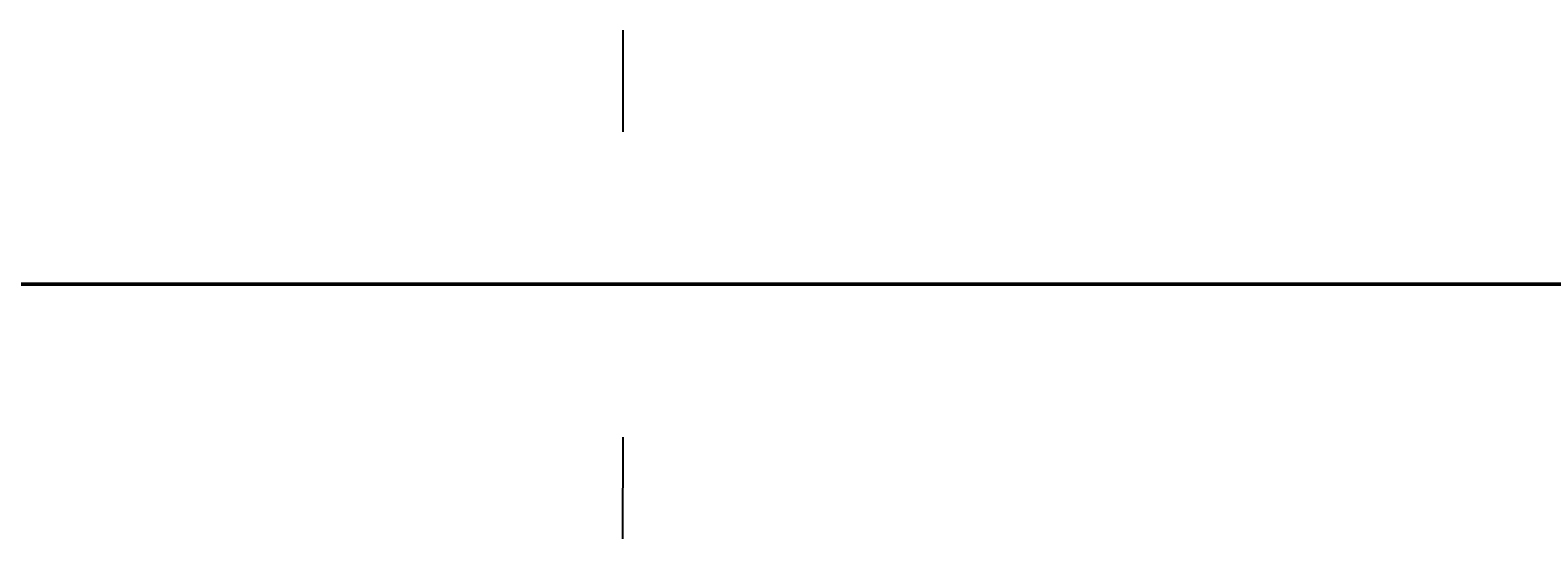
# Model space of a CAD drawing. Header units: millimetres. Extents: x -12354389001 to 271431, y -126469 to 48347.
# Tile 42 of 79: x -12335875124 to -12335379999, y -126328 to 40825. Entities that reach past the tile are written whole.
import ezdxf
from ezdxf.enums import TextEntityAlignment as Align

# ---------------------------------------------------------------- set-up
doc = ezdxf.new("R2010")
doc.units = ezdxf.units.MM
for name, pattern in [('1', [0]), ('4', [5, 3, -2]), ('BGS', [10, 0, 10])]:
    doc.linetypes.add(name, pattern=pattern)
doc.layers.get('0').update_dxf_attribs({"lineweight": 9})
doc.layers.add('00 opisy', color=7, linetype='Continuous', lineweight=25)
doc.layers.add('EBUPP', color=7, linetype='1', lineweight=30)
for name, color, linetype in [('EADOD', 7, 'Continuous'), ('EBUOA', 7, 'Continuous'), ('EBUPO', 5, '4'), ('EDZPD', 3, '1'), ('EDZTD', 3, 'Continuous'), ('OPIS', 7, '1'), ('SDROK', 7, 'Continuous'), ('SDRPK', 7, '1'), ('SZOPO', 7, 'BGS'), ('SZZPZ', 102, 'Continuous'), ('UCCOA', 6, 'Continuous'), ('UCCOO', 6, 'Continuous'), ('UCCPOR', 6, '1'), ('UCCTO', 6, 'Continuous'), ('UEEOA', 1, 'Continuous'), ('UEEOO', 1, 'Continuous'), ('UEEPA', 1, '1'), ('UEEPON', 1, '1'), ('UEETO', 1, 'Continuous'), ('UGGOO', 2, 'Continuous'), ('UGGPOR', 2, '1'), ('UKKOA', 7, 'Continuous'), ('UKKOO', 1, 'Continuous'), ('UKKPA', 1, '1'), ('UKKPB', 1, '1'), ('UKKTO', 1, 'Continuous'), ('UTTPO', 1, '1'), ('UWWOO', 5, 'Continuous'), ('UWWPO', 5, '4'), ('UWWTO', 5, 'Continuous'), ('WUKOS', 7, 'Continuous'), ('WUKPS', 7, '1'), ('ZAKRES', 2, '1')]:
    doc.layers.add(name, color=color, linetype=linetype)
doc.styles.get("Standard").update_dxf_attribs({"font": 'arial.ttf'})

# ---------------------------------------------------------------- blocks, each defined once
blk = doc.blocks.new('GRO')
blk.add_circle((0, 0), 0.09)
blk = doc.blocks.new('DLI')
blk.add_circle((0, 0), 0.09)
for centre, start, end in [((0, 0.750093), 30.14144, 149.85856), ((-0.713298, 0.231779), 102.145781, 221.858708), ((0.713298, 0.231779), 318.141292, 77.854219), ((-0.440797, -0.606751), 174.149498, 293.852913), ((0.440797, -0.606751), 246.147087, 5.850502)]:
    blk.add_arc(centre, 0.75, start, end)
blk = doc.blocks.new('TRA')
for p, q in [((-5.5, 2.7539), (-5.5, 1.7539)), ((-4.5, 2.7539), (-4.5, 1.7539)), ((4.5, 2.7539), (4.5, 1.7539)), ((5.5, 2.7539), (5.5, 1.7539)), ((-0.5, -2.2461), (-0.5, -3.2461)), ((0.5, -2.2461), (0.5, -3.2461))]:
    blk.add_line(p, q)
blk = doc.blocks.new('PNN')
for p, q in [((5.2, 0), (4.0686, 1.1314)), ((1.2, 0), (9.2, 0)), ((5.2, 0), (4.0686, -1.1314))]:
    blk.add_line(p, q)
blk = doc.blocks.new('SLS')
blk.add_circle((0, 0), 0.35)
blk = doc.blocks.new('LAT')
for p, q in [((0, 1.2), (0, 2)), ((-2, 0), (-1.2, 0)), ((1.2, 0), (2, 0)), ((0, -1.2), (0, -2))]:
    blk.add_line(p, q)
blk = doc.blocks.new('STE')
for p, q in [((-1, 0.5), (-1, -0.5)), ((1, 0.5), (1, -0.5)), ((-1, 0), (1, 0))]:
    blk.add_line(p, q)
blk = doc.blocks.new('USE')
blk.add_line((0, -0.35), (0, 0.35))
blk = doc.blocks.new('WLZ')
blk.add_circle((0, 0), 0.4)
blk = doc.blocks.new('WSP')
blk.add_circle((0, 0), 0.09)
blk = doc.blocks.new('Wrocławska 82')
at = {"layer": 'EBUPO', "linetype": '1'}
for p, q in [((-295199.74, 33792.42), (-295198.14, 33797.82)), ((-295198.14, 33797.82), (-295191.64, 33795.9)), ((-295191.64, 33795.9), (-295193.23, 33790.5)), ((-295193.23, 33790.5), (-295199.74, 33792.42))]:
    blk.add_line(p, q, dxfattribs=at)
at = {"layer": 'EBUPP', "linetype": '1'}
for p, q in [((-295212.24, 34140.71), (-295200, 34137.32)), ((-295200, 34137.32), (-295191.92, 34135.07)), ((-295186.89, 34136.66), (-295190.1, 34127.24)), ((-295200, 34131.95), (-295213.62, 34135.74)), ((-295191.92, 34135.07), (-295193.2, 34130.06)), ((-295193.2, 34130.06), (-295200, 34131.95)), ((-295190.1, 34127.24), (-295149.51, 34113.41)), ((-295200, 34093.25), (-295197.16, 34106.59)), ((-295197.16, 34106.59), (-295185.13, 34104.03)), ((-295185.13, 34104.03), (-295188.32, 34089.05)), ((-295200.35, 34091.61), (-295200, 34093.25)), ((-295200, 34091.54), (-295200.35, 34091.61)), ((-295188.32, 34089.05), (-295200, 34091.54)), ((-295199.27, 34084.96), (-295198.53, 34088.43)), ((-295198.53, 34088.43), (-295194.89, 34087.65)), ((-295194.89, 34087.65), (-295195.63, 34084.18)), ((-295195.63, 34084.18), (-295199.27, 34084.96))]:
    blk.add_line(p, q, dxfattribs=at)
at = {"layer": 'EDZPD', "linetype": '1'}
for p, q in [((-295200, 34134.91), (-295220.26, 34142.09)), ((-295161.62, 34121.3), (-295200, 34134.91)), ((-295200, 34125.37), (-295212.65, 34129.43)), ((-295184.7, 34120.45), (-295200, 34125.37)), ((-295200, 34115.41), (-295217.11, 34121.25)), ((-295189.94, 34111.98), (-295200, 34115.41)), ((-295189.94, 34111.98), (-295168.44, 34104.48)), ((-295194.75, 34087.65), (-295194.13, 34090.28)), ((-295194.13, 34090.28), (-295178.62, 34087.11)), ((-295199.11, 34084.84), (-295198.33, 34088.31)), ((-295194.75, 34087.65), (-295198.33, 34088.31)), ((-295199.11, 34084.84), (-295199.57, 34082.14)), ((-295200, 34082.22), (-295211.79, 34084.56)), ((-295199.57, 34082.14), (-295200, 34082.22)), ((-295172.15, 33689.5), (-295200, 33676.3)), ((-295191.75, 33672.02), (-295176.87, 33677.33)), ((-295200, 33676.3), (-295240.01, 33657.34)), ((-295200, 33668.13), (-295191.75, 33672.02)), ((-295191.75, 33672.02), (-295193.23, 33646.77)), ((-295202.45, 33666.97), (-295200, 33668.13))]:
    blk.add_line(p, q, dxfattribs=at)
at = {"layer": 'SDRPK', "linetype": '4'}
for p, q in [((-295190.55, 34128.38), (-295187.98, 34141.37)), ((-295214.68, 34130.17), (-295200, 34126.13)), ((-295191.7, 34123.85), (-295190.55, 34128.38)), ((-295200, 34126.13), (-295191.7, 34123.85)), ((-295183.39, 34120.86), (-295191.7, 34123.85)), ((-295200, 34099.38), (-295198.41, 34106.83)), ((-295198.41, 34106.83), (-295197.17, 34106.56)), ((-295201.93, 34090.3), (-295200, 34099.38)), ((-295194.89, 34087.65), (-295194.31, 34090.32)), ((-295194.35, 34039.35), (-295194.02, 34041.23)), ((-295194.02, 34041.23), (-295189.99, 34040.52)), ((-295189.99, 34040.52), (-295190.32, 34038.64)), ((-295190.32, 34038.64), (-295194.35, 34039.35)), ((-295197.89, 34023.12), (-295198.83, 34019.42)), ((-295184.78, 34019.79), (-295197.89, 34023.12)), ((-295198.83, 34019.42), (-295185.72, 34016.09)), ((-295200, 33990.13), (-295211.1, 33993.29)), ((-295189.98, 33987.28), (-295200, 33990.13)), ((-295212.52, 33988.1), (-295200, 33984.56)), ((-295189.98, 33987.28), (-295142.01, 33973.96)), ((-295200, 33984.56), (-295198.28, 33984.08)), ((-295198.28, 33984.08), (-295143.61, 33968.66)), ((-295200, 33939.9), (-295218.6, 33947.48)), ((-295189.66, 33943.09), (-295191.21, 33936.18)), ((-295183.32, 33936.47), (-295188.63, 33933.15)), ((-295191.21, 33936.18), (-295199.85, 33919.54)), ((-295188.63, 33933.15), (-295199.85, 33911.32)), ((-295203.83, 33923.35), (-295200, 33932.08)), ((-295199.85, 33919.54), (-295200, 33919.27)), ((-295200, 33919.27), (-295223.45, 33875.14)), ((-295199.85, 33911.32), (-295200, 33911.04)), ((-295200, 33911.04), (-295207.41, 33896.92)), ((-295200, 33829.66), (-295226.31, 33838.33)), ((-295200, 33832.15), (-295214.44, 33836.75)), ((-295199.27, 33831.92), (-295200, 33832.15)), ((-295199.27, 33831.92), (-295170.01, 33822.36)), ((-295199.63, 33829.54), (-295200, 33829.66)), ((-295171.02, 33820.16), (-295199.63, 33829.54)), ((-295223.03, 33816.18), (-295200, 33808.76)), ((-295206.03, 33814.4), (-295200, 33812.55)), ((-295199.38, 33812.36), (-295192.84, 33810.23)), ((-295192.84, 33810.23), (-295175.67, 33804.54)), ((-295200, 33808.76), (-295198.35, 33808.24)), ((-295178.7, 33801.74), (-295198.35, 33808.24)), ((-295209, 33785.35), (-295200, 33783.08)), ((-295199.12, 33784.04), (-295197.08, 33783.43)), ((-295200, 33783.08), (-295180.08, 33778.05)), ((-295200, 33777.58), (-295210.44, 33780.27)), ((-295181.45, 33772.8), (-295200, 33777.58))]:
    blk.add_line(p, q, dxfattribs=at)
at = {"layer": 'SDRPK', "linetype": '1'}
for p, q in [((-295190.54, 34127.32), (-295187.35, 34137.15)), ((-295204.85, 34132.62), (-295200, 34131.34)), ((-295200, 34131.34), (-295190.46, 34128.83)), ((-295190.1, 34127.24), (-295190.54, 34127.32)), ((-295200, 34123.32), (-295200.05, 34123.34)), ((-295188.99, 34119.51), (-295200, 34123.32)), ((-295175.66, 34114.96), (-295188.99, 34119.51)), ((-295200.23, 34117.63), (-295200, 34117.54)), ((-295200, 34117.54), (-295185.27, 34112.3)), ((-295200, 34087.42), (-295199.73, 34088.69)), ((-295199.73, 34088.69), (-295198.53, 34088.43)), ((-295200.47, 34085.22), (-295200, 34087.42)), ((-295200, 34085.12), (-295200.47, 34085.22)), ((-295199.27, 34084.96), (-295200, 34085.12)), ((-295209.17, 34064.25), (-295200, 34062.45)), ((-295200, 34062.45), (-295183.24, 34059.15)), ((-295200, 34056.21), (-295207.11, 34057.57)), ((-295200, 34052.61), (-295219.86, 34056.89)), ((-295184.48, 34053.23), (-295200, 34056.21)), ((-295199.22, 34052.44), (-295200, 34052.61)), ((-295174.11, 34047.14), (-295199.22, 34052.44)), ((-295200, 33910.75), (-295199.98, 33910.79)), ((-295195.01, 33840.68), (-295192.4, 33842.22)), ((-295192.4, 33842.22), (-295192.13, 33841.02)), ((-295192.62, 33840.93), (-295194.47, 33839.77)), ((-295194.47, 33839.77), (-295195.01, 33840.68)), ((-295200, 33812.55), (-295199.38, 33812.36)), ((-295196.36, 33675.89), (-295185.89, 33679.28)), ((-295188.18, 33675.5), (-295179.69, 33677.92)), ((-295200, 33674.44), (-295196.36, 33675.89)), ((-295189.4, 33675.05), (-295188.18, 33675.5)), ((-295200, 33670.53), (-295189.4, 33675.05)), ((-295200.1, 33674.4), (-295200, 33674.44)), ((-295200.24, 33670.43), (-295200, 33670.53))]:
    blk.add_line(p, q, dxfattribs=at)
for centre, radius, start, end in [((-295245.8874, 33882.7025), 93.38, 60.355431, 60.567004), ((-295238.4399, 33894.3689), 79.56, 43.070248, 60.861181), ((-295259.6523, 33858.215), 115.57, 58.704919, 58.925131), ((-295234.0985, 33900.8443), 65.87, 37.485247, 58.437208)]:
    blk.add_arc(centre, radius, start, end, dxfattribs=at)
at = {"layer": 'SZOPO', "linetype": 'BGS'}
for p, q in [((-295200, 34115.15), (-295216.91, 34120.98)), ((-295186.99, 34110.67), (-295200, 34115.15)), ((-295178.6, 34086.93), (-295188.32, 34089.05)), ((-295199.59, 34082.06), (-295199.03, 34084.91)), ((-295211.88, 34084.75), (-295200, 34082.15)), ((-295200, 34082.15), (-295199.59, 34082.06)), ((-295200.11, 34051.19), (-295200, 34051.16)), ((-295200, 34051.16), (-295157.73, 34042.65)), ((-295197.09, 33938.72), (-295200, 33939.9)), ((-295200, 33932.08), (-295197.09, 33938.72)), ((-295192.92, 33843.91), (-295190.16, 33844.39)), ((-295190.16, 33844.39), (-295189.99, 33843.6)), ((-295192.65, 33842.18), (-295192.92, 33843.91)), ((-295187.45, 33843.85), (-295190.18, 33843.3)), ((-295187.25, 33842.92), (-295189.93, 33842.32)), ((-295189.63, 33842.13), (-295188.79, 33837.69)), ((-295191.62, 33837.13), (-295192.38, 33840.97)), ((-295188.79, 33837.69), (-295191.62, 33837.13)), ((-295193.15, 33824.19), (-295189.82, 33823.02)), ((-295193.81, 33821.57), (-295193, 33823.87)), ((-295191.42, 33823.33), (-295192.14, 33821.24)), ((-295189.82, 33823.02), (-295190.71, 33820.47)), ((-295190.71, 33820.47), (-295193.81, 33821.57)), ((-295195.67, 33817.36), (-295192.33, 33816.18)), ((-295196.32, 33814.73), (-295195.51, 33817.04)), ((-295193.73, 33816.41), (-295194.46, 33814.34)), ((-295192.33, 33816.18), (-295193.22, 33813.64)), ((-295193.22, 33813.64), (-295196.32, 33814.73)), ((-295197.38, 33791.71), (-295199.37, 33784.1)), ((-295194.75, 33790.94), (-295196.83, 33783.36)), ((-295200, 33676.68), (-295172.03, 33689.82)), ((-295240.39, 33657.7), (-295200, 33676.68))]:
    blk.add_line(p, q, dxfattribs=at)
at = {"layer": 'UCCOA'}
blk.add_line((-295190.5183, 33975.0927), (-295184.1343, 33975.0927), dxfattribs=at)
at = {"layer": 'UCCPOR', "linetype": '1'}
for p, q in [((-295200, 33978.08), (-295223.76, 33986.8)), ((-295200, 33977.12), (-295224.92, 33986.27)), ((-295184.34, 33972.33), (-295200, 33978.08)), ((-295183.84, 33971.19), (-295200, 33977.12))]:
    blk.add_line(p, q, dxfattribs=at)
at = {"layer": 'UCCTO'}
blk.add_line((-295192.3117, 33972.9367), (-295184.6031, 33972.9367), dxfattribs=at)
at = {"layer": 'UEEPON', "linetype": '1'}
for p, q in [((-295201.76, 34127.45), (-295200, 34126.89)), ((-295200, 34126.89), (-295199.78, 34126.82)), ((-295199.78, 34126.82), (-295196.28, 34125.73)), ((-295196.28, 34125.73), (-295193.6, 34124.87)), ((-295193.6, 34124.87), (-295190.8, 34123.98)), ((-295190.8, 34123.98), (-295181.76, 34121.12)), ((-295206.74, 34118.47), (-295200, 34116.43)), ((-295200, 34116.43), (-295193.88, 34114.2)), ((-295193.88, 34114.2), (-295193.55, 34114.08)), ((-295200, 34113.99), (-295200.45, 34114.03)), ((-295193.55, 34114.08), (-295190.63, 34113.04)), ((-295199.95, 34113.99), (-295200, 34113.99)), ((-295190.63, 34113.04), (-295180.42, 34109.39)), ((-295204.59, 34109.42), (-295200, 34108.38)), ((-295200, 34108.38), (-295199.76, 34108.33)), ((-295199.76, 34108.33), (-295191.2, 34106.31)), ((-295191.2, 34106.31), (-295191.49, 34105.38)), ((-295204.62, 34052.93), (-295200, 34052.03)), ((-295200, 34052.03), (-295190.77, 34050.23)), ((-295190.24, 34050.09), (-295158.31, 34041.94)), ((-295149.32, 34041.65), (-295190.22, 34050.13)), ((-295200, 33954.88), (-295210.72, 33961.27)), ((-295202.76, 33955.93), (-295200, 33954.13)), ((-295194.06, 33951.34), (-295200, 33954.88)), ((-295200, 33954.13), (-295199.5, 33953.81)), ((-295199.5, 33953.81), (-295196.28, 33950.85)), ((-295191.07, 33948.93), (-295193.73, 33950.97)), ((-295196.28, 33950.85), (-295194.21, 33948.95)), ((-295194.21, 33948.95), (-295187.51, 33942.78)), ((-295189.31, 33947.36), (-295191.07, 33948.93)), ((-295186.78, 33944.46), (-295189.31, 33947.36)), ((-295200, 33932.2), (-295210.59, 33934.52)), ((-295193.41, 33930.76), (-295200, 33932.2)), ((-295190.67, 33930.16), (-295193.41, 33930.76)), ((-295178.03, 33927.39), (-295190.67, 33930.16)), ((-295200, 33802.55), (-295204.36, 33804.01)), ((-295199.56, 33802.41), (-295200, 33802.55)), ((-295189.1, 33798.75), (-295199.56, 33802.41)), ((-295186.19, 33799.35), (-295188.32, 33794.03)), ((-295188.84, 33796.06), (-295189.1, 33798.75)), ((-295188.82, 33793.54), (-295188.84, 33796.06)), ((-295188.96, 33793.17), (-295188.82, 33793.54)), ((-295192.42, 33792.74), (-295190.41, 33792.55)), ((-295190.87, 33792.29), (-295192.61, 33792.57)), ((-295200.02, 33778.02), (-295200, 33778.01)), ((-295200, 33778.01), (-295174.07, 33771.38)), ((-295186.43, 33763.15), (-295197.69, 33765.69)), ((-295198.97, 33765.11), (-295199.69, 33762.88))]:
    blk.add_line(p, q, dxfattribs=at)
for centre, radius, start, end in [((-295190.3808, 33794.3117), 2.08, 256.39851, 352.21707), ((-295190.1821, 33794.0225), 1.49, 261.20028, 325.10149), ((-295198.0248, 33764.7265), 1.02, 70.83701, 157.91592)]:
    blk.add_arc(centre, radius, start, end, dxfattribs=at)
at = {"layer": 'UEETO'}
for p, q in [((-295191.49, 34105.38), (-295190.463, 34105.354)), ((-295190.463, 34105.354), (-295182.2117, 34105.354)), ((-295192.61, 33792.57), (-295192.6373, 33790.1772)), ((-295192.6373, 33790.1772), (-295184.6574, 33790.1772))]:
    blk.add_line(p, q, dxfattribs=at)
at = {"layer": 'UGGPOR', "linetype": '1'}
for p, q in [((-295204.55, 34125.95), (-295200, 34124.38)), ((-295200, 34124.38), (-295199, 34124.03)), ((-295199, 34124.03), (-295191.31, 34121.6)), ((-295216.26, 34122.57), (-295200, 34117.25)), ((-295191.31, 34121.6), (-295189.51, 34120.98)), ((-295189.51, 34120.98), (-295188.39, 34120.59)), ((-295188.39, 34120.59), (-295183.91, 34119.04)), ((-295197.35, 34116.34), (-295200, 34117.25)), ((-295195.65, 34115.73), (-295197.35, 34116.34)), ((-295191.59, 34114.28), (-295195.65, 34115.73)), ((-295187.57, 34112.84), (-295191.59, 34114.28))]:
    blk.add_line(p, q, dxfattribs=at)
at = {"layer": 'UKKOA'}
for p, q in [((-295197.63, 34130.01), (-295197.4508, 34126.49)), ((-295197.4508, 34126.49), (-295191.132, 34126.49)), ((-295189.94, 33968.01), (-295189.1439, 33968.1042)), ((-295189.1439, 33968.1042), (-295182.8251, 33968.1042))]:
    blk.add_line(p, q, dxfattribs=at)
at = {"layer": 'UKKPB', "linetype": '1'}
for p, q in [((-295200, 34130.79), (-295200.07, 34130.82)), ((-295197.95, 34130.11), (-295200, 34130.79)), ((-295197.63, 34130.01), (-295197.95, 34130.11)), ((-295197.38, 34129.94), (-295197.63, 34130.01)), ((-295187.15, 34126.86), (-295197.38, 34129.94)), ((-295200.07, 34089.94), (-295200, 34089.92)), ((-295200, 34089.92), (-295192.82, 34088.04)), ((-295192.82, 34088.04), (-295189.25, 34087.11)), ((-295189.25, 34087.11), (-295187.55, 34086.66)), ((-295200, 33972.08), (-295230.66, 33984.36)), ((-295190.2, 33968.15), (-295200, 33972.08)), ((-295189.74, 33967.79), (-295178.83, 33958.13))]:
    blk.add_line(p, q, dxfattribs=at)
at = {"layer": 'UKKTO'}
for p, q in [((-295189.94, 33968.01), (-295189.1171, 33968.2042)), ((-295189.1171, 33968.2042), (-295181.1914, 33968.2042))]:
    blk.add_line(p, q, dxfattribs=at)
at = {"layer": 'UTTPO', "linetype": '1'}
for p, q in [((-295204.11, 33973.77), (-295199.34, 33972.8)), ((-295199.34, 33972.8), (-295182.2, 33961.45))]:
    blk.add_line(p, q, dxfattribs=at)
at = {"layer": 'UWWPO', "linetype": '1'}
for p, q in [((-295205.3, 34146.5), (-295200, 34144.43)), ((-295200, 34144.43), (-295196.39, 34143.02)), ((-295196.39, 34143.02), (-295194.53, 34142.48)), ((-295194.53, 34142.48), (-295183.09, 34139.16)), ((-295204.34, 34079.63), (-295200, 34078.38)), ((-295200, 34078.38), (-295198.34, 34077.9)), ((-295198.34, 34077.9), (-295174.36, 34072.86)), ((-295269.84, 33959.65), (-295190.45, 33928.95)), ((-295211.36, 33932.89), (-295199.67, 33922.52)), ((-295190.45, 33928.95), (-295194.88, 33886.27)), ((-295200, 33917.42), (-295203.82, 33923.37)), ((-295199.67, 33922.52), (-295180.71, 33905.65)), ((-295199.7, 33916.96), (-295200, 33917.42)), ((-295198.66, 33915.33), (-295199.7, 33916.96)), ((-295182.84, 33890.69), (-295198.66, 33915.33)), ((-295194.88, 33886.27), (-295153.23, 33875.25))]:
    blk.add_line(p, q, dxfattribs=at)
at = {"layer": 'WUKPS', "linetype": '1'}
for p, q in [((-295200, 34111.9), (-295220.63, 34117.78)), ((-295199.25, 34114.57), (-295199.62, 34113.31)), ((-295197.36, 34113.91), (-295198.1, 34111.36)), ((-295195.75, 34112.28), (-295195.46, 34113.27)), ((-295193.56, 34112.65), (-295194.26, 34110.26)), ((-295174.92, 34104.75), (-295200, 34111.9)), ((-295191.69, 34111.93), (-295192.11, 34110.5)), ((-295189.79, 34111.3), (-295190.41, 34109.17)), ((-295187.9, 34110.63), (-295188.25, 34109.44)), ((-295190.96, 33944.24), (-295189.46, 33949.29)), ((-295189.58, 33948.89), (-295189.24, 33948.79)), ((-295188.88, 33948.74), (-295190.34, 33943.41)), ((-295189.66, 33943.09), (-295188.16, 33948.05)), ((-295189.87, 33947.93), (-295189.16, 33947.72)), ((-295188.38, 33947.31), (-295189.21, 33947.55)), ((-295190.15, 33946.97), (-295189.79, 33946.87)), ((-295188.67, 33946.35), (-295189.07, 33946.47)), ((-295190.43, 33946.01), (-295189.69, 33945.79)), ((-295188.96, 33945.39), (-295189.73, 33945.62)), ((-295190.72, 33945.06), (-295190.33, 33944.94)), ((-295189.25, 33944.43), (-295189.62, 33944.55)), ((-295193.51, 33938.94), (-295190.96, 33944.24)), ((-295191.02, 33944.11), (-295190.25, 33943.74)), ((-295189.54, 33943.48), (-295190.26, 33943.69)), ((-295190.34, 33943.41), (-295192.19, 33939.74)), ((-295191.46, 33943.2), (-295191.05, 33943.01)), ((-295191.79, 33938.89), (-295189.66, 33943.09)), ((-295189.93, 33942.56), (-295190.26, 33942.73)), ((-295191.89, 33942.3), (-295191.09, 33941.92)), ((-295190.38, 33941.67), (-295191.05, 33942.01)), ((-295192.32, 33941.4), (-295191.93, 33941.21)), ((-295190.83, 33940.78), (-295191.17, 33940.95)), ((-295192.76, 33940.5), (-295191.99, 33940.13)), ((-295191.29, 33939.89), (-295191.95, 33940.22)), ((-295192.19, 33939.74), (-295195.14, 33933.88)), ((-295193.19, 33939.6), (-295192.82, 33939.42)), ((-295191.74, 33938.99), (-295192.07, 33939.16)), ((-295200, 33926.07), (-295193.51, 33938.94)), ((-295199.93, 33922.41), (-295191.79, 33938.89)), ((-295193.63, 33938.7), (-295192.9, 33938.33)), ((-295192.18, 33938.1), (-295192.85, 33938.43)), ((-295194.08, 33937.81), (-295193.71, 33937.62)), ((-295192.63, 33937.2), (-295192.97, 33937.37)), ((-295194.53, 33936.92), (-295193.8, 33936.55)), ((-295193.07, 33936.31), (-295193.75, 33936.64)), ((-295188.49, 33933.15), (-295183.38, 33936.41)), ((-295194.98, 33936.02), (-295194.61, 33935.84)), ((-295183.38, 33935.72), (-295188.3, 33932.37)), ((-295193.51, 33935.41), (-295193.86, 33935.58)), ((-295195.43, 33935.13), (-295194.7, 33934.76)), ((-295193.96, 33934.51), (-295194.65, 33934.85)), ((-295195.88, 33934.24), (-295195.51, 33934.05)), ((-295195.14, 33933.88), (-295200, 33924.11)), ((-295194.4, 33933.61), (-295194.75, 33933.79)), ((-295196.33, 33933.35), (-295195.59, 33932.97)), ((-295188.18, 33933.35), (-295187.99, 33933.04)), ((-295192.66, 33925.12), (-295188.49, 33933.15)), ((-295194.84, 33932.72), (-295195.54, 33933.06)), ((-295188.78, 33932.58), (-295188.32, 33932.34)), ((-295196.78, 33932.45), (-295196.41, 33932.26)), ((-295188.3, 33932.37), (-295200, 33908.06)), ((-295190.92, 33925.67), (-295187.99, 33932.05)), ((-295195.28, 33931.82), (-295195.64, 33932)), ((-295188.13, 33931.74), (-295188.52, 33931.92)), ((-295189.24, 33931.7), (-295189, 33931.57)), ((-295197.23, 33931.56), (-295196.48, 33931.18)), ((-295195.73, 33930.92), (-295196.43, 33931.27)), ((-295188.55, 33930.83), (-295188.75, 33930.93)), ((-295189.71, 33930.81), (-295189.18, 33930.54)), ((-295197.68, 33930.67), (-295197.3, 33930.47)), ((-295196.17, 33930.03), (-295196.52, 33930.2)), ((-295188.97, 33929.93), (-295189.39, 33930.12)), ((-295190.17, 33929.92), (-295189.89, 33929.78)), ((-295198.13, 33929.77), (-295197.37, 33929.39)), ((-295196.61, 33929.13), (-295197.33, 33929.48)), ((-295189.39, 33929.02), (-295189.6, 33929.12)), ((-295190.63, 33929.04), (-295190.05, 33928.74)), ((-295198.58, 33928.88), (-295198.2, 33928.69)), ((-295197.05, 33928.23), (-295197.41, 33928.41)), ((-295189.8, 33928.11), (-295190.26, 33928.32)), ((-295191.09, 33928.15), (-295190.79, 33927.99)), ((-295199.03, 33927.99), (-295198.26, 33927.6)), ((-295197.5, 33927.34), (-295198.22, 33927.69)), ((-295190.22, 33927.2), (-295190.45, 33927.31)), ((-295191.55, 33927.26), (-295190.92, 33926.93)), ((-295199.48, 33927.1), (-295199.1, 33926.9)), ((-295197.94, 33926.44), (-295198.3, 33926.62)), ((-295190.64, 33926.29), (-295191.12, 33926.51)), ((-295192.01, 33926.37), (-295191.68, 33926.2)), ((-295199.94, 33926.2), (-295199.15, 33925.81)), ((-295200.16, 33925.76), (-295200, 33926.07)), ((-295198.38, 33925.54), (-295199.11, 33925.9)), ((-295200, 33906.36), (-295190.92, 33925.67)), ((-295192.47, 33925.49), (-295191.79, 33925.13)), ((-295191.06, 33925.38), (-295191.3, 33925.5)), ((-295199.98, 33910.79), (-295192.66, 33925.12)), ((-295198.83, 33924.65), (-295199.19, 33924.83)), ((-295191.48, 33924.48), (-295191.99, 33924.71)), ((-295192.93, 33924.6), (-295192.57, 33924.42)), ((-295200, 33924.11), (-295200.02, 33924.06)), ((-295199.27, 33923.75), (-295200, 33924.11)), ((-295193.38, 33923.71), (-295192.65, 33923.33)), ((-295191.91, 33923.57), (-295192.16, 33923.69)), ((-295192.33, 33922.67), (-295192.85, 33922.91)), ((-295193.84, 33922.82), (-295193.46, 33922.62)), ((-295200, 33922.27), (-295199.93, 33922.41)), ((-295208.89, 33904.5), (-295200, 33922.27)), ((-295194.29, 33921.93), (-295193.52, 33921.53)), ((-295192.76, 33921.76), (-295193.02, 33921.89)), ((-295194.75, 33921.03), (-295194.35, 33920.83)), ((-295193.18, 33920.86), (-295193.72, 33921.11)), ((-295195.2, 33920.14), (-295194.39, 33919.73)), ((-295193.61, 33919.95), (-295193.88, 33920.08)), ((-295195.66, 33919.25), (-295195.24, 33919.04)), ((-295194.03, 33919.05), (-295194.59, 33919.31)), ((-295196.11, 33918.36), (-295195.25, 33917.92)), ((-295194.46, 33918.14), (-295194.74, 33918.28)), ((-295196.57, 33917.47), (-295196.13, 33917.25)), ((-295194.89, 33917.24), (-295195.46, 33917.51)), ((-295197.02, 33916.58), (-295196.12, 33916.12)), ((-295195.31, 33916.33), (-295195.6, 33916.47)), ((-295197.48, 33915.69), (-295197.02, 33915.46)), ((-295195.74, 33915.43), (-295196.32, 33915.7)), ((-295197.93, 33914.8), (-295196.99, 33914.32)), ((-295196.16, 33914.52), (-295196.46, 33914.66)), ((-295198.39, 33913.91), (-295197.9, 33913.66)), ((-295196.59, 33913.62), (-295197.19, 33913.9)), ((-295198.84, 33913.02), (-295197.86, 33912.51)), ((-295197.01, 33912.71), (-295197.32, 33912.86)), ((-295199.3, 33912.13), (-295198.79, 33911.87)), ((-295197.44, 33911.81), (-295198.06, 33912.1)), ((-295199.75, 33911.24), (-295198.72, 33910.71)), ((-295197.86, 33910.9), (-295198.18, 33911.05)), ((-295208.45, 33894.68), (-295200, 33910.75)), ((-295198.29, 33910), (-295198.92, 33910.3)), ((-295198.72, 33909.09), (-295199.04, 33909.25)), ((-295199.14, 33908.19), (-295199.79, 33908.49)), ((-295200, 33908.06), (-295200.05, 33907.95)), ((-295187.39, 33907.78), (-295189.58, 33907.94)), ((-295200.21, 33905.93), (-295200, 33906.36)), ((-295213.89, 33843), (-295200, 33838.4)), ((-295200, 33836.48), (-295218.42, 33842.72)), ((-295200, 33838.4), (-295199.89, 33838.36)), ((-295199.89, 33838.36), (-295191.95, 33835.73)), ((-295200.56, 33837.54), (-295200, 33837.36)), ((-295200, 33837.36), (-295180.13, 33830.93)), ((-295199.98, 33836.48), (-295200, 33836.48)), ((-295199.98, 33836.48), (-295180.32, 33830.08)), ((-295192.06, 33835.77), (-295172.29, 33829.11)), ((-295200, 33801.71), (-295200.88, 33802.01)), ((-295188.53, 33797.87), (-295200, 33801.71)), ((-295196.22, 33797.41), (-295195.39, 33800.17)), ((-295198.14, 33798), (-295197.71, 33799.4)), ((-295192.4, 33796.25), (-295191.59, 33798.9)), ((-295194.31, 33796.83), (-295193.9, 33798.18)), ((-295188.4, 33788.07), (-295188.53, 33797.87)), ((-295200, 33796.5), (-295202.12, 33797.17)), ((-295198.75, 33796.1), (-295200, 33796.5)), ((-295191.6, 33795.06), (-295190.04, 33794.6)), ((-295200, 33794.39), (-295200.99, 33794.71)), ((-295199.36, 33794.19), (-295200, 33794.39)), ((-295192.17, 33793.14), (-295188.45, 33792.04)), ((-295203.22, 33792.87), (-295200, 33789.26)), ((-295200, 33790.7), (-295201.74, 33791.21)), ((-295192.74, 33791.23), (-295190.58, 33790.59)), ((-295198.09, 33790.14), (-295200, 33790.7)), ((-295200, 33789.26), (-295198.76, 33787.86)), ((-295194.83, 33789.12), (-295192.17, 33788.45)), ((-295198.65, 33788.22), (-295198.94, 33788.31)), ((-295195.56, 33786.21), (-295188.4, 33788.07)), ((-295195.32, 33787.18), (-295193.55, 33786.73))]:
    blk.add_line(p, q, dxfattribs=at)
blk.add_circle((-295182.76, 33907.46), 6.84, dxfattribs=at)
at = {"layer": 'ZAKRES', "linetype": '1'}
for p, q in [((-295217.04, 34121.25), (-295181.58, 34109.08)), ((-295172.22, 33689.55), (-295239.83, 33657.38))]:
    blk.add_line(p, q, dxfattribs=at)
at = {"layer": 'EADOD'}
for p in [(-295189.94, 34111.98), (-295194.13, 34090.28), (-295198.33, 34088.31), (-295194.75, 34087.65), (-295199.11, 34084.84), (-295199.57, 34082.14)]:
    blk.add_blockref('GRO', p, dxfattribs=at)
at = {"layer": 'SZZPZ'}
for name, p in [('DLI', (-295200.76, 34124.99)), ('TRA', (-295184.15, 34121.82)), ('DLI', (-295190.59, 34110.01)), ('DLI', (-295187.21, 34109.22)), ('TRA', (-295203.2, 34059.06)), ('TRA', (-295193.66, 34058.96)), ('TRA', (-295189.41, 34058.96)), ('TRA', (-295191.53, 34056.84)), ('DLI', (-295197.23, 34048.09)), ('DLI', (-295201.26, 34048.05)), ('DLI', (-295193.49, 34047.2)), ('DLI', (-295189.75, 34047.2)), ('TRA', (-295185.91, 34034.24)), ('TRA', (-295193.85, 34000.84)), ('TRA', (-295197.89, 33973.94)), ('TRA', (-295204.44, 33949.91)), ('TRA', (-295202.32, 33947.79)), ('TRA', (-295204.61, 33934.01)), ('TRA', (-295184.09, 33920.48)), ('DLI', (-295189.72, 33917.25)), ('TRA', (-295191.1, 33896.59)), ('TRA', (-295204.16, 33883.76)), ('TRA', (-295202.03, 33881.64)), ('TRA', (-295190.93, 33873.32)), ('TRA', (-295202.94, 33863.79)), ('TRA', (-295198.69, 33863.79)), ('TRA', (-295200.81, 33861.66)), ('TRA', (-295190.93, 33853.77)), ('TRA', (-295203.26, 33844.16)), ('DLI', (-295195.9, 33834.4)), ('DLI', (-295193.04, 33833.28)), ('DLI', (-295189.8, 33832.21)), ('TRA', (-295198.06, 33819.18)), ('DLI', (-295201.08, 33807.12)), ('DLI', (-295194.03, 33804.79)), ('DLI', (-295189.98, 33803.97)), ('TRA', (-295184.01, 33783.96)), ('TRA', (-295195.96, 33724.74)), ('TRA', (-295195.96, 33706.78)), ('TRA', (-295203.71, 33695.29)), ('TRA', (-295199.46, 33695.29)), ('TRA', (-295201.58, 33693.17)), ('DLI', (-295188.31, 33684.76)), ('DLI', (-295191.99, 33682.77)), ('DLI', (-295196.33, 33680.88)), ('DLI', (-295191.99, 33672.97)), ('DLI', (-295192.93, 33672.41)), ('DLI', (-295193.49, 33672.01)), ('DLI', (-295194.28, 33671.69)), ('DLI', (-295194.99, 33671.29)), ('DLI', (-295196.02, 33670.97)), ('DLI', (-295199.1, 33669.29)), ('DLI', (-295192.22, 33668.57)), ('DLI', (-295192.38, 33666.09)), ('DLI', (-295192.54, 33664.33)), ('DLI', (-295192.46, 33663.14)), ('DLI', (-295192.54, 33661.94)), ('DLI', (-295192.86, 33660.34)), ('DLI', (-295192.93, 33658.98)), ('DLI', (-295193.01, 33658.1)), ('DLI', (-295193.09, 33656.66)), ('DLI', (-295193.25, 33655.3)), ('DLI', (-295193.17, 33654.42)), ('TRA', (-295204.98, 33652.34)), ('DLI', (-295193.73, 33650.66)), ('DLI', (-295193.8, 33647.31)), ('TRA', (-295204.83, 33644.29))]:
    blk.add_blockref(name, p, dxfattribs=at)
at = {"layer": 'UEEOO'}
for rotation in [165.469997, 340.8200009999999]:
    blk.add_blockref('PNN', (-295193.37, 34123.25), dxfattribs=dict(at, rotation=rotation))
at = {"layer": 'UEEPA'}
for name, p, rotation in [('LAT', (-295193.37, 34123.25), 19.419994), ('STE', (-295191.49, 34105.38), 347.98), ('LAT', (-295190.47, 34050.2), 86.99998899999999), ('LAT', (-295193.8, 33951.17), 89.53000000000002), ('STE', (-295192.61, 33792.57), 73.100008), ('LAT', (-295195.34, 33776.11), 89.99999900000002), ('USE', (-295199.69, 33762.88), 247.9452010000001)]:
    blk.add_blockref(name, p, dxfattribs=dict(at, rotation=rotation))
for p in [(-295193.37, 34123.25), (-295190.47, 34050.2), (-295193.88, 33951.17), (-295195.34, 33776.11)]:
    blk.add_blockref('SLS', p, dxfattribs=at)
at = {"layer": 'UKKPA', "rotation": 342.849999}
blk.add_blockref('WLZ', (-295197.66, 34130.02), dxfattribs=at)
at = {"layer": 'UKKPA'}
blk.add_blockref('WLZ', (-295189.94, 33968.01), dxfattribs=at)
at = {"layer": 'WUKOS'}
for p in [(-295190.34, 34126.91), (-295193.48, 34121.25), (-295193.64, 34120.85), (-295194.71, 34118.31), (-295195.5, 34116.17), (-295196.45, 34113.85), (-295197.08, 34106.69), (-295198.4, 34088.56), (-295192.44, 34069.39), (-295195.03, 34055.01), (-295194.13, 34041.4), (-295190.29, 34038.43), (-295197.84, 34023.2), (-295198.88, 34019.36), (-295189.41, 33949.43), (-295189.65, 33949.17), (-295191.17, 33944.28), (-295190.25, 33943.85), (-295189.43, 33943.21), (-295196.96, 33938.82), (-295190.96, 33936.37), (-295189.66, 33917.2), (-295199.35, 33872.69), (-295189.86, 33844.94), (-295193.57, 33844.33), (-295188.27, 33837.32), (-295199.32, 33831.87), (-295194.49, 33821.36), (-295190.41, 33820.04), (-295196.93, 33814.4), (-295193.02, 33812.87), (-295198.17, 33798.03), (-295188.43, 33797.94), (-295191.37, 33796.05), (-295193.13, 33790.29), (-295188.39, 33787.85), (-295198.92, 33787.72), (-295195.57, 33785.96), (-295196.42, 33783.12), (-295195.28, 33776), (-295195, 33710.09), (-295190.3, 33680.68), (-295189.26, 33678.12), (-295188.13, 33675.5)]:
    blk.add_blockref('WSP', p, dxfattribs=at)
at = {"layer": 'EBUOA', "oblique": 15}
for s, p in [('g', (-295193.67, 34097.4)), ('g', (-295197.59, 34085.84)), ('i', (-295195.75, 33793.93))]:
    blk.add_text(s, height=2.5, dxfattribs=at).set_placement(p)
at = {"layer": 'EDZTD', "oblique": 15}
blk.add_text('242/3', height=2.5, dxfattribs=at).set_placement((-295191.84, 33656.32), align=Align.TOP_LEFT)
at = {"layer": 'OPIS'}
blk.add_text('921 D-3', height=3, rotation=260, dxfattribs=at).set_placement((-295198.97, 34165.95), align=Align.TOP_LEFT)
for s, p in [('921 C-4', (-295207.78, 34165.82)), ('971 B-1', (-295198.24, 33753.07)), ('971 A-2', (-295209.01, 33752.61)), ('971 A-4', (-295208.88, 33748.05)), ('971 B-3', (-295198.61, 33748.05))]:
    blk.add_text(s, height=3, dxfattribs=at).set_placement(p, align=Align.TOP_LEFT)
at = {"layer": 'SDROK', "oblique": 15}
for s, rotation, p in [('bet.', 280.74, (-295191.67, 33842.08)), ('żwir', 341.928, (-295195.3, 33808.39))]:
    blk.add_text(s, height=1.5, rotation=rotation, dxfattribs=at).set_placement(p)
at = {"layer": 'UCCOA', "oblique": 15}
blk.add_text('215.84', height=1.8, dxfattribs=at).set_placement((-295183.49, 33977.49), align=Align.TOP_RIGHT)
at = {"layer": 'UCCOO', "oblique": 15}
blk.add_text('c.o.', height=1.8, rotation=339.84, dxfattribs=at).set_placement((-295198.45, 33976.76))
at = {"layer": 'UCCTO', "oblique": 15}
blk.add_text('1-1.1/30', height=1.5, rotation=340.74923, dxfattribs=at).set_placement((-295198.43, 33978.46), align=Align.TOP_LEFT)
blk.add_text('971b-1-1', height=1.5, dxfattribs=at).set_placement((-295184.07, 33974.94), align=Align.TOP_RIGHT)
at = {"layer": 'UEEOA', "oblique": 15}
for p in [(-295190.1, 34107.9), (-295192.87, 34106.69), (-295192.07, 33794.31)]:
    blk.add_text('e', height=1.8, dxfattribs=at).set_placement(p, align=Align.TOP_LEFT)
at = {"layer": 'UEEOO', "oblique": 15}
for s, rotation, p in [('eNA', 342.36, (-295195.25, 34126.5)), ('eWA', 340.34, (-295195.32, 34115.53)), ('eNA', 317.39, (-295193.14, 33949.33)), ('eNA', 347.64, (-295192.92, 33931.76))]:
    blk.add_text(s, height=1.8, rotation=rotation, dxfattribs=at).set_placement(p, align=Align.TOP_LEFT)
at = {"layer": 'UEETO', "oblique": 15}
for s, rotation, p in [('1-2.1/1', 340.96196, (-295192.74, 34114.61)), ('1-1.2/1', 349.729, (-295204.84, 34110.49)), ('1-1.3/25', 348.52693, (-295206.64, 34054.88)), ('1-1.3/31', 317.06011, (-295196.36, 33952.22)), ('1-1.2/55', 69.44394, (-295188.53, 33796.19)), ('1-1.3/58', 348.53552, (-295191.1, 33765.44))]:
    blk.add_text(s, height=1.5, rotation=rotation, dxfattribs=at).set_placement(p, align=Align.TOP_LEFT)
blk.add_text('921d-3-8', height=1.5, dxfattribs=at).set_placement((-295190.33, 34105.85))
blk.add_text('971b-1-7', height=1.5, dxfattribs=at).set_placement((-295192.5, 33792.18), align=Align.TOP_LEFT)
at = {"layer": 'UGGOO', "oblique": 15}
for s, rotation, p in [('gA300', 340.93, (-295189.07, 34118.17)), ('gA125', 340.29, (-295190.6, 34114.64))]:
    blk.add_text(s, height=1.8, rotation=rotation, dxfattribs=at).set_placement(p)
at = {"layer": 'UKKOA', "oblique": 15}
for s, p in [('k', (-295198.58, 34129.93)), ('218.28', (-295197.29, 34128.89)), ('215.23', (-295197.44, 34127.41)), ('k', (-295189.83, 33969.61)), ('ndo', (-295188.46, 33968.24))]:
    blk.add_text(s, height=1.8, dxfattribs=at).set_placement(p, align=Align.TOP_LEFT)
blk.add_text('215.73', height=1.8, dxfattribs=at).set_placement((-295188.98, 33968.7))
blk.add_text('211.15', height=1.8, dxfattribs=at).set_placement((-295181.68, 33673.32), align=Align.TOP_RIGHT)
at = {"layer": 'UKKOO', "oblique": 15}
blk.add_text('k300', height=1.8, rotation=345.33, dxfattribs=at).set_placement((-295192.75, 34089.28), align=Align.TOP_LEFT)
at = {"layer": 'UKKTO', "oblique": 15}
blk.add_text('1-1.1/102', height=1.5, rotation=345.28616, dxfattribs=at).set_placement((-295189.54, 34088.25), align=Align.TOP_LEFT)
blk.add_text('971b-1-6', height=1.5, dxfattribs=at).set_placement((-295188.98, 33968.7))
at = {"layer": 'UWWOO', "oblique": 15}
blk.add_text('wA', height=1.8, rotation=343.83, dxfattribs=at).set_placement((-295195.75, 34142.97))
at = {"layer": 'UWWTO', "oblique": 15}
blk.add_text('1-1.1/52', height=1.5, rotation=344.20415, dxfattribs=at).set_placement((-295204.22, 34080.71), align=Align.TOP_LEFT)
at = {"layer": 'WUKOS', "oblique": 15}
for s, p in [('218.13', (-295190.44, 34125.12)), ('217.86', (-295196.84, 34107.12)), ('217.83', (-295204.75, 34090.42)), ('217.94', (-295197.99, 34088.83)), ('217.89', (-295204.5, 34084.11)), ('217.14', (-295191.83, 34069.93)), ('216.92', (-295194.86, 34055.43)), ('216.90', (-295193.89, 34041.53)), ('216.78', (-295194.28, 34037.33)), ('216.55', (-295197.53, 34023.49)), ('215.60', (-295196.71, 33939.15)), ('215.50', (-295190.67, 33936.54)), ('214.30', (-295188.92, 33917.41)), ('214.04', (-295198.98, 33873.07)), ('213.61', (-295189.54, 33845.02)), ('213.65', (-295197.45, 33844.66)), ('213.34', (-295199.04, 33832.08)), ('213.24', (-295198.44, 33821.69)), ('213.28', (-295190.12, 33820.33)), ('213.16', (-295192.77, 33813.16)), ('216.07', (-295197.82, 33798.16)), ('215.44', (-295191.08, 33796.13)), ('215.26', (-295192.76, 33790.45)), ('212.78', (-295195.57, 33785.1)), ('212.33', (-295196.22, 33783.33)), ('212.18', (-295199.48, 33774.97)), ('211.77', (-295204.87, 33770.5)), ('212.67', (-295206.01, 33763.57)), ('211.77', (-295205.62, 33760.24)), ('211.37', (-295194.56, 33710.63)), ('210.77', (-295204.59, 33661.63))]:
    blk.add_text(s, height=1.8, dxfattribs=at).set_placement(p)
for s, rotation, p in [('218.55', 342.02, (-295193.27, 34121.09)), ('218.47', 342.02, (-295194.03, 34120.02)), ('218.46', 340.54, (-295194.61, 34118.31)), ('218.34', 340.54, (-295195.35, 34116.02)), ('218.40', 340.54, (-295196.41, 34113.85)), ('215.44', 318.5, (-295192.32, 33952.21)), ('215.45', 318.5, (-295193.3, 33951.26)), ('215.50', 73.35999, (-295190.47, 33944.66)), ('215.02', 76.89, (-295189.44, 33944.08)), ('215.43', 75.21999, (-295188.39, 33943.17)), ('211.35', 26.11, (-295189.73, 33679.7)), ('211.00', 26.18, (-295189.09, 33678.38))]:
    blk.add_text(s, height=1.8, rotation=rotation, dxfattribs=at).set_placement(p)

msp = doc.modelspace()

# ---------------------------------------------------------------- block references
at = {"layer": '00 opisy', "color": 7, "ltscale": 0.5, "xscale": 41788.44072896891, "zscale": 41788.44072896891}
msp.add_blockref('Wrocławska 82', (72579.819, -76527.721), dxfattribs=at)

doc.saveas('drawing.dxf')
